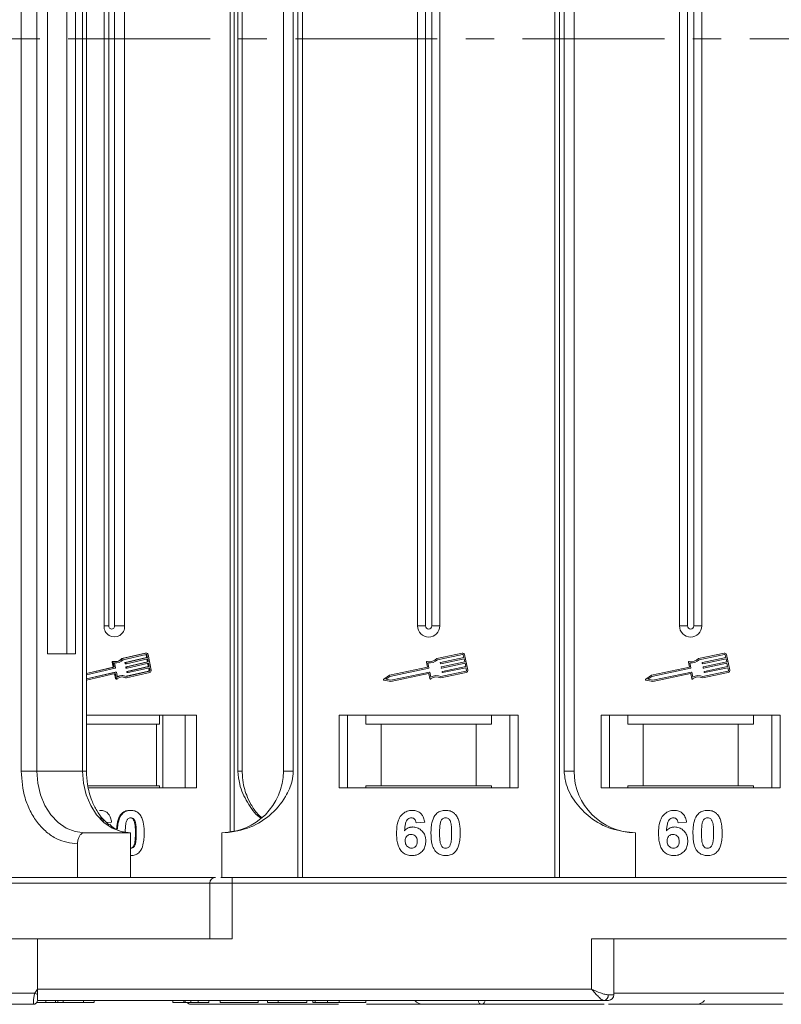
# Model space of a CAD drawing. Header units: millimetres. Extents: x -797 to 677, y 79 to 1112.
# Tile 7 of 75: x -226 to -158, y 317 to 405. Entities that reach past the tile are written whole.
import ezdxf

# ---------------------------------------------------------------- set-up
doc = ezdxf.new("R2010")
doc.units = ezdxf.units.MM
doc.linetypes.add('CENTERX2', pattern=[20.32, 12.7, -2.54, 2.54, -2.54])

msp = doc.modelspace()

# ---------------------------------------------------------------- linework, layer by layer
at = {"color": 7, "linetype": 'Continuous', "lineweight": 15}
for p, q in [((-201.495, 478.771), (-201.495, 403.771)), ((-201.076, 403.771), (-201.076, 478.771)), ((-178.5, 478.771), (-178.5, 403.771)), ((-178.081, 403.771), (-178.081, 478.771)), ((-207.556, 474.722), (-207.556, 403.771)), ((-207.19, 403.771), (-207.19, 474.66)), ((-226.245, 469.271), (-226.245, 403.771)), ((-224.838, 403.771), (-224.838, 469.271)), ((-220.739, 469.271), (-220.739, 403.771)), ((-220.403, 403.771), (-220.403, 469.271)), ((-206.852, 469.271), (-206.852, 403.771)), ((-206.463, 403.771), (-206.463, 469.271)), ((-202.788, 469.271), (-202.788, 403.771)), ((-201.903, 403.771), (-201.903, 469.271)), ((-177.673, 469.271), (-177.673, 403.771)), ((-176.788, 403.771), (-176.788, 469.271)), ((-223.892, 458.771), (-223.892, 403.771)), ((-222.146, 403.771), (-222.146, 458.771)), ((-221.37, 403.771), (-221.37, 458.771)), ((-218.817, 456.271), (-218.817, 403.771)), ((-218.402, 456.271), (-218.402, 403.771)), ((-217.879, 403.771), (-217.879, 456.271)), ((-216.984, 403.771), (-216.984, 456.271)), ((-190.788, 456.271), (-190.788, 403.771)), ((-190.073, 456.271), (-190.073, 403.771)), ((-189.503, 403.771), (-189.503, 456.271)), ((-188.788, 403.771), (-188.788, 456.271)), ((-167.359, 456.271), (-167.359, 403.771)), ((-166.644, 456.271), (-166.644, 403.771)), ((-166.074, 403.771), (-166.074, 456.271)), ((-165.359, 403.771), (-165.359, 456.271)), ((-226.245, 403.771), (-226.245, 338.271)), ((-224.838, 338.271), (-224.838, 403.771)), ((-223.892, 403.771), (-223.892, 348.771)), ((-222.146, 348.771), (-222.146, 403.771)), ((-221.37, 348.771), (-221.37, 403.771)), ((-220.739, 403.771), (-220.739, 338.271)), ((-220.403, 338.271), (-220.403, 403.771)), ((-218.817, 403.771), (-218.817, 351.271)), ((-218.402, 403.771), (-218.402, 351.271)), ((-217.879, 351.271), (-217.879, 403.771)), ((-216.984, 351.271), (-216.984, 403.771)), ((-207.556, 403.771), (-207.556, 332.82)), ((-207.19, 332.881), (-207.19, 403.771)), ((-206.852, 403.771), (-206.852, 338.271)), ((-206.463, 338.271), (-206.463, 403.771)), ((-202.788, 403.771), (-202.788, 338.271)), ((-201.903, 338.271), (-201.903, 403.771)), ((-201.495, 403.771), (-201.495, 328.771)), ((-201.076, 328.771), (-201.076, 403.771)), ((-190.788, 403.771), (-190.788, 351.271)), ((-190.073, 403.771), (-190.073, 351.271)), ((-189.503, 351.271), (-189.503, 403.771)), ((-188.788, 351.271), (-188.788, 403.771)), ((-178.5, 403.771), (-178.5, 328.771)), ((-178.081, 328.771), (-178.081, 403.771)), ((-177.673, 403.771), (-177.673, 338.271)), ((-176.788, 338.271), (-176.788, 403.771)), ((-167.359, 403.771), (-167.359, 351.271)), ((-166.644, 403.771), (-166.644, 351.271)), ((-166.074, 351.271), (-166.074, 403.771)), ((-165.359, 351.271), (-165.359, 403.771)), ((-218.402, 351.271), (-218.817, 351.271)), ((-216.984, 351.271), (-217.879, 351.271)), ((-190.073, 351.271), (-190.788, 351.271)), ((-188.788, 351.271), (-189.503, 351.271)), ((-166.644, 351.271), (-167.359, 351.271)), ((-165.359, 351.271), (-166.074, 351.271)), ((-215.155, 348.837), (-217.243, 348.356)), ((-215.075, 348.837), (-217.162, 348.356)), ((-215.155, 348.837), (-215.075, 348.837)), ((-215.041, 348.841), (-215.121, 348.841)), ((-186.792, 348.837), (-189.07, 348.356)), ((-163.362, 348.837), (-165.641, 348.356)), ((-223.892, 348.771), (-221.37, 348.771)), ((-218.088, 348.025), (-218.002, 347.581)), ((-218.088, 348.025), (-218.008, 348.025)), ((-217.955, 348.096), (-218.035, 348.096)), ((-218.008, 348.025), (-217.922, 347.581)), ((-217.886, 347.963), (-217.8, 347.519)), ((-217.835, 347.953), (-217.754, 347.953)), ((-217.243, 348.356), (-217.162, 348.356)), ((-215.052, 348.722), (-217.107, 348.249)), ((-216.953, 347.972), (-216.942, 347.915)), ((-216.953, 347.972), (-216.873, 347.972)), ((-216.862, 347.915), (-216.942, 347.915)), ((-215.024, 348.447), (-216.932, 348.007)), ((-216.932, 348.007), (-216.852, 348.007)), ((-216.862, 347.915), (-216.873, 347.972)), ((-214.946, 348.045), (-216.855, 347.605)), ((-216.852, 348.007), (-214.944, 348.447)), ((-214.922, 348.332), (-216.83, 347.892)), ((-216.775, 347.605), (-214.866, 348.045)), ((-214.844, 347.93), (-216.752, 347.49)), ((-215.069, 348.677), (-215.024, 348.447)), ((-214.988, 348.677), (-215.069, 348.677)), ((-215.024, 348.447), (-214.944, 348.447)), ((-214.998, 348.315), (-214.946, 348.045)), ((-214.944, 348.447), (-214.988, 348.677)), ((-214.946, 348.045), (-214.866, 348.045)), ((-214.866, 348.045), (-214.922, 348.332)), ((-214.921, 347.913), (-214.868, 347.643)), ((-214.616, 347.322), (-214.883, 348.701)), ((-214.788, 347.643), (-214.844, 347.93)), ((-189.992, 348.025), (-189.899, 347.581)), ((-189.859, 347.963), (-189.765, 347.519)), ((-186.767, 348.722), (-189.01, 348.249)), ((-188.742, 347.915), (-188.754, 347.972)), ((-188.732, 348.007), (-186.649, 348.447)), ((-186.625, 348.332), (-188.708, 347.892)), ((-188.647, 347.605), (-186.564, 348.045)), ((-186.54, 347.93), (-188.623, 347.49)), ((-186.649, 348.447), (-186.698, 348.677)), ((-186.564, 348.045), (-186.625, 348.332)), ((-186.292, 347.322), (-186.583, 348.701)), ((-186.479, 347.643), (-186.54, 347.93)), ((-166.563, 348.025), (-166.469, 347.581)), ((-166.43, 347.963), (-166.336, 347.519)), ((-163.338, 348.722), (-165.581, 348.249)), ((-165.313, 347.915), (-165.325, 347.972)), ((-165.302, 348.007), (-163.22, 348.447)), ((-163.195, 348.332), (-165.278, 347.892)), ((-165.217, 347.605), (-163.135, 348.045)), ((-163.111, 347.93), (-165.193, 347.49)), ((-163.22, 348.447), (-163.268, 348.677)), ((-163.135, 348.045), (-163.195, 348.332)), ((-162.862, 347.322), (-163.153, 348.701)), ((-163.05, 347.643), (-163.111, 347.93)), ((-218.002, 347.581), (-220.403, 347.027)), ((-217.922, 347.581), (-220.403, 347.009)), ((-217.82, 347.484), (-220.403, 346.889)), ((-220.403, 346.528), (-217.754, 347.139)), ((-217.834, 347.139), (-220.403, 346.547)), ((-218.002, 347.581), (-217.922, 347.581)), ((-217.834, 347.139), (-217.754, 347.139)), ((-217.748, 347.14), (-217.828, 347.14)), ((-217.722, 347.117), (-217.636, 346.673)), ((-216.916, 347.892), (-216.836, 347.892)), ((-216.875, 347.57), (-216.864, 347.513)), ((-216.875, 347.57), (-216.795, 347.57)), ((-216.864, 347.513), (-216.784, 347.513)), ((-216.855, 347.605), (-216.775, 347.605)), ((-214.843, 347.229), (-216.847, 346.767)), ((-216.838, 347.49), (-216.758, 347.49)), ((-216.829, 346.632), (-214.741, 347.114)), ((-216.818, 346.755), (-214.763, 347.229)), ((-216.797, 347.168), (-216.786, 347.111)), ((-216.797, 347.168), (-216.717, 347.168)), ((-216.784, 347.513), (-216.795, 347.57)), ((-216.786, 347.111), (-216.706, 347.111)), ((-214.868, 347.643), (-216.777, 347.203)), ((-216.777, 347.203), (-216.697, 347.203)), ((-216.76, 347.087), (-216.68, 347.087)), ((-216.706, 347.111), (-216.717, 347.168)), ((-216.697, 347.203), (-214.788, 347.643)), ((-214.766, 347.528), (-216.674, 347.088)), ((-214.868, 347.643), (-214.788, 347.643)), ((-214.843, 347.51), (-214.802, 347.298)), ((-214.763, 347.229), (-214.843, 347.229)), ((-214.802, 347.298), (-214.722, 347.298)), ((-214.722, 347.298), (-214.766, 347.528)), ((-189.899, 347.581), (-193.297, 346.863)), ((-189.788, 347.484), (-193.249, 346.753)), ((-193.177, 346.408), (-189.715, 347.139)), ((-189.68, 347.117), (-189.587, 346.673)), ((-188.706, 346.632), (-186.428, 347.114)), ((-188.694, 346.755), (-186.452, 347.229)), ((-188.657, 347.513), (-188.67, 347.57)), ((-188.572, 347.111), (-188.585, 347.168)), ((-188.562, 347.203), (-186.479, 347.643)), ((-186.455, 347.528), (-188.538, 347.088)), ((-186.406, 347.298), (-186.455, 347.528)), ((-166.469, 347.581), (-169.868, 346.863)), ((-166.359, 347.484), (-169.82, 346.753)), ((-169.747, 346.408), (-166.286, 347.139)), ((-166.251, 347.117), (-166.157, 346.673)), ((-165.277, 346.632), (-162.998, 347.114)), ((-165.265, 346.755), (-163.022, 347.229)), ((-165.228, 347.513), (-165.24, 347.57)), ((-165.143, 347.111), (-165.155, 347.168)), ((-165.132, 347.203), (-163.05, 347.643)), ((-163.026, 347.528), (-165.108, 347.088)), ((-162.977, 347.298), (-163.026, 347.528)), ((-220.403, 346.408), (-217.837, 347)), ((-217.885, 346.977), (-217.804, 346.562)), ((-217.885, 346.977), (-217.805, 346.977)), ((-217.805, 346.977), (-217.724, 346.562)), ((-217.724, 346.562), (-217.804, 346.562)), ((-217.752, 346.515), (-217.672, 346.515)), ((-217.153, 346.824), (-217.233, 346.824)), ((-216.909, 346.632), (-216.829, 346.632)), ((-193.297, 346.863), (-193.799, 346.512)), ((-193.777, 346.406), (-193.176, 346.288)), ((-193.249, 346.753), (-193.619, 346.495)), ((-193.619, 346.495), (-193.177, 346.408)), ((-193.176, 346.288), (-189.806, 347)), ((-189.771, 346.977), (-189.683, 346.562)), ((-169.868, 346.863), (-170.37, 346.512)), ((-170.347, 346.406), (-169.746, 346.288)), ((-169.82, 346.753), (-170.189, 346.495)), ((-170.189, 346.495), (-169.747, 346.408)), ((-169.746, 346.288), (-166.376, 347)), ((-166.342, 346.977), (-166.254, 346.562)), ((-210.569, 343.271), (-220.403, 343.271)), ((-213.877, 342.471), (-213.877, 343.271)), ((-213.579, 343.271), (-213.579, 336.771)), ((-211.57, 336.771), (-211.57, 343.271)), ((-210.569, 336.771), (-210.569, 343.271)), ((-181.788, 343.271), (-197.788, 343.271)), ((-197.788, 343.271), (-197.788, 336.771)), ((-197.038, 336.771), (-197.038, 343.271)), ((-195.402, 343.271), (-195.402, 342.471)), ((-184.174, 342.471), (-184.174, 343.271)), ((-182.538, 343.271), (-182.538, 336.771)), ((-181.788, 336.771), (-181.788, 343.271)), ((-158.359, 343.271), (-174.359, 343.271)), ((-174.359, 343.271), (-174.359, 336.771)), ((-173.609, 336.771), (-173.609, 343.271)), ((-171.972, 343.271), (-171.972, 342.471)), ((-160.745, 342.471), (-160.745, 343.271)), ((-159.109, 343.271), (-159.109, 336.771)), ((-158.359, 336.771), (-158.359, 343.271)), ((-220.403, 342.471), (-214.126, 342.471)), ((-214.126, 336.971), (-214.126, 342.471)), ((-214.126, 342.471), (-213.877, 342.471)), ((-195.402, 342.471), (-194.038, 342.471)), ((-194.038, 342.471), (-194.038, 336.971)), ((-194.038, 342.471), (-185.538, 342.471)), ((-185.538, 336.971), (-185.538, 342.471)), ((-185.538, 342.471), (-184.174, 342.471)), ((-171.972, 342.471), (-170.609, 342.471)), ((-170.609, 342.471), (-170.609, 336.971)), ((-170.609, 342.471), (-162.109, 342.471)), ((-162.109, 336.971), (-162.109, 342.471)), ((-162.109, 342.471), (-160.745, 342.471)), ((-226.245, 338.271), (-224.838, 338.271)), ((-224.838, 338.271), (-220.739, 338.271)), ((-220.739, 338.271), (-220.403, 338.271)), ((-206.852, 338.271), (-206.463, 338.271)), ((-202.788, 338.271), (-201.903, 338.271)), ((-177.673, 338.271), (-176.788, 338.271)), ((-220.284, 336.971), (-214.126, 336.971)), ((-220.241, 336.771), (-210.569, 336.771)), ((-213.877, 336.971), (-214.126, 336.971)), ((-213.877, 336.971), (-213.877, 336.771)), ((-197.788, 336.771), (-181.788, 336.771)), ((-194.038, 336.971), (-195.402, 336.971)), ((-195.402, 336.771), (-195.402, 336.971)), ((-194.038, 336.971), (-185.538, 336.971)), ((-184.174, 336.971), (-185.538, 336.971)), ((-184.174, 336.971), (-184.174, 336.771)), ((-174.359, 336.771), (-158.359, 336.771)), ((-170.609, 336.971), (-171.972, 336.971)), ((-171.972, 336.771), (-171.972, 336.971)), ((-170.609, 336.971), (-162.109, 336.971)), ((-160.745, 336.971), (-162.109, 336.971)), ((-160.745, 336.971), (-160.745, 336.771)), ((-219.155, 334.771), (-219.235, 334.771)), ((-216.434, 334.771), (-216.514, 334.771)), ((-217.27, 334.364), (-217.35, 334.364)), ((-218.149, 333.727), (-218.574, 333.676)), ((-190.147, 333.727), (-190.916, 333.642)), ((-166.718, 333.727), (-167.487, 333.642)), ((-220.57, 332.771), (-216.471, 332.771)), ((-216.471, 328.771), (-216.471, 332.771)), ((-215.941, 332.743), (-216.021, 332.743)), ((-208.288, 328.771), (-208.288, 332.771)), ((-171.288, 332.771), (-171.288, 328.771)), ((-221.201, 331.771), (-221.201, 328.771)), ((-216.019, 331.779), (-216.099, 331.779)), ((-216.434, 330.719), (-216.471, 330.719)), ((-207.36, 328.271), (-207.36, 328.771)), ((-157.788, 328.771), (-207.36, 328.771)), ((-245.916, 328.271), (-209.36, 328.271)), ((-209.36, 328.271), (-209.36, 323.271)), ((-209.36, 328.271), (-207.36, 328.271)), ((-207.36, 323.271), (-207.36, 328.271)), ((-207.36, 328.271), (-157.788, 328.271)), ((-245.916, 323.271), (-224.788, 323.271)), ((-224.788, 318.771), (-224.788, 323.271)), ((-224.788, 323.271), (-207.36, 323.271)), ((-157.788, 323.271), (-175.217, 323.271)), ((-175.217, 323.271), (-175.217, 318.771)), ((-173.217, 318.271), (-173.217, 323.271)), ((-256.18, 318.421), (-225.022, 318.421)), ((-225.022, 318.421), (-224.788, 318.771)), ((-175.217, 318.771), (-224.788, 318.771)), ((-173.726, 318.271), (-173.217, 318.271)), ((-173.217, 318.421), (-158.022, 318.421)), ((-225.138, 317.421), (-225.138, 317.421)), ((-224.851, 317.571), (-224.039, 317.571)), ((-224.788, 317.773), (-224.788, 317.771)), ((-224.788, 317.771), (-200.16, 317.771)), ((-219.832, 317.771), (-224.788, 317.771)), ((-224.788, 317.771), (-174.098, 317.771)), ((-224.039, 317.571), (-224.039, 317.771)), ((-224.039, 317.571), (-223.158, 317.571)), ((-223.158, 317.771), (-223.158, 317.571)), ((-223.158, 317.571), (-222.958, 317.571)), ((-222.958, 317.771), (-222.958, 317.571)), ((-222.477, 317.771), (-222.477, 317.571)), ((-220.671, 317.771), (-220.671, 317.571)), ((-219.72, 317.571), (-219.72, 317.771)), ((-212.66, 317.771), (-212.66, 317.571)), ((-211.698, 317.571), (-212.66, 317.571)), ((-211.698, 317.771), (-211.698, 317.571)), ((-211.568, 317.771), (-211.568, 317.571)), ((-211.053, 317.771), (-211.053, 317.571)), ((-211.048, 317.421), (-211.05, 317.421)), ((-197.859, 317.421), (-211.048, 317.421)), ((-210.416, 317.771), (-210.416, 317.571)), ((-210.416, 317.571), (-209.455, 317.571)), ((-209.455, 317.771), (-208.429, 317.771)), ((-209.455, 317.771), (-209.455, 317.571)), ((-208.429, 317.771), (-208.429, 317.571)), ((-208.429, 317.571), (-205.032, 317.571)), ((-205.032, 317.771), (-205.032, 317.571)), ((-204.198, 317.771), (-204.198, 317.571)), ((-204.198, 317.571), (-203.237, 317.571)), ((-203.237, 317.771), (-203.237, 317.571)), ((-203.237, 317.571), (-200.673, 317.571)), ((-200.673, 317.771), (-200.673, 317.571)), ((-200.16, 317.771), (-200.16, 317.571)), ((-199.937, 317.771), (-199.937, 317.571)), ((-198.849, 317.771), (-198.849, 317.571)), ((-197.795, 317.771), (-197.795, 317.571)), ((-195.416, 317.771), (-191.048, 317.771)), ((-195.416, 317.771), (-192.424, 317.771)), ((-195.416, 317.771), (-195.416, 317.571)), ((-190.463, 317.421), (-195.352, 317.421))]:
    msp.add_line(p, q, dxfattribs=at)
at = {"color": 1, "linetype": 'CENTERX2', "lineweight": 13}
msp.add_line((501.865, 403.771), (-336.218, 403.771), dxfattribs=at)
at = {"color": 7, "linetype": 'Continuous', "lineweight": 15, "flags": 128}
for points in [[(-215.121, 348.841), (-215.123, 348.841), (-215.155, 348.837)], [(-217.884, 347.954), (-217.86, 347.953), (-217.835, 347.953)], [(-217.828, 347.14), (-217.828, 347.14), (-217.834, 347.139)], [(-220.57, 332.771), (-221.403, 332.876), (-222.203, 333.189), (-222.941, 333.698), (-223.588, 334.382), (-224.119, 335.215), (-224.513, 336.166), (-224.756, 337.198), (-224.838, 338.271)], [(-220.739, 338.271), (-220.657, 337.198), (-220.414, 336.166), (-220.02, 335.215), (-219.489, 334.382), (-218.842, 333.698), (-218.104, 333.189), (-217.303, 332.876), (-216.471, 332.771)]]:
    msp.add_lwpolyline(points, dxfattribs=at)
at = {"color": 7, "linetype": 'Continuous', "lineweight": 15}
for centre, radius, start, end in [((-217.9, 351.206), 0.919, 175.9743, 4.0257), ((-218.141, 351.252), 0.262, 175.9743, 4.0257), ((-189.788, 351.271), 1, 180, 0), ((-189.788, 351.271), 0.285, 180, 0), ((-166.359, 351.271), 1, 180, 0), ((-166.359, 351.271), 0.285, 180, 0), ((-215.044, 348.678), 0.162, 8.32416, 100.8818), ((-186.755, 348.665), 0.176, 11.9297, 101.9297), ((-163.326, 348.665), 0.176, 11.9297, 101.9297), ((-218.032, 348.039), 0.0572, 92.84729, 193.92895), ((-217.953, 348.039), 0.0562, 78.9022, 194.44444), ((-217.756, 348.831), 0.76, 255.78244, 321.29256), ((-217.757, 348.817), 0.863, 261.47043, 318.84219), ((-217.844, 348.845), 0.775, 273.67907, 320.9117), ((-216.925, 347.979), 0.0294, 105.60851, 192.74305), ((-216.915, 347.919), 0.0274, 188.63445, 268.36057), ((-216.844, 347.979), 0.0294, 105.60851, 192.74305), ((-216.835, 347.919), 0.0271, 188.32416, 280.8818), ((-215.127, 348.666), 0.0591, 10.3902, 52.74216), ((-215.042, 348.669), 0.0541, 8.32416, 100.8818), ((-189.935, 348.037), 0.0587, 76.41469, 191.9297), ((-189.716, 348.943), 0.873, 256.41469, 317.74736), ((-189.716, 348.943), 0.99, 261.69305, 315.48899), ((-188.726, 347.979), 0.0294, 101.9297, 191.9297), ((-188.714, 347.921), 0.0294, 191.9297, 281.9297), ((-186.755, 348.665), 0.0587, 11.9297, 101.9297), ((-166.506, 348.037), 0.0587, 76.41469, 191.9297), ((-166.287, 348.943), 0.873, 256.41469, 317.74736), ((-166.287, 348.943), 0.99, 261.69305, 315.48899), ((-165.296, 347.979), 0.0294, 101.9297, 191.9297), ((-165.284, 347.921), 0.0294, 191.9297, 281.9297), ((-163.326, 348.665), 0.0587, 11.9297, 101.9297), ((-217.828, 347.512), 0.0294, 285.60851, 12.74305), ((-217.748, 347.113), 0.0271, 8.32416, 100.8818), ((-216.847, 347.577), 0.0294, 105.60851, 192.74305), ((-216.837, 347.517), 0.0274, 188.63445, 268.36057), ((-216.769, 347.175), 0.0294, 105.60851, 192.74305), ((-216.767, 347.577), 0.0294, 105.60851, 192.74305), ((-216.759, 347.115), 0.0274, 188.63445, 268.36057), ((-216.757, 347.517), 0.0271, 188.32416, 280.8818), ((-216.689, 347.175), 0.0294, 105.60851, 192.74305), ((-216.68, 347.115), 0.0271, 188.32416, 280.8818), ((-214.859, 347.285), 0.0588, 285.60851, 12.74305), ((-214.779, 347.285), 0.0588, 285.60851, 12.74305), ((-214.788, 347.284), 0.176, 285.60851, 12.74305), ((-189.794, 347.513), 0.0294, 281.9297, 11.9297), ((-189.709, 347.111), 0.0294, 11.9297, 101.9297), ((-188.641, 347.576), 0.0294, 101.9297, 191.9297), ((-188.629, 347.519), 0.0294, 191.9297, 281.9297), ((-188.556, 347.174), 0.0294, 101.9297, 191.9297), ((-188.544, 347.117), 0.0294, 191.9297, 281.9297), ((-186.464, 347.286), 0.0587, 281.9297, 11.9297), ((-186.464, 347.286), 0.176, 281.9297, 11.9297), ((-166.365, 347.513), 0.0294, 281.9297, 11.9297), ((-166.28, 347.111), 0.0294, 11.9297, 101.9297), ((-165.211, 347.576), 0.0294, 101.9297, 191.9297), ((-165.199, 347.519), 0.0294, 191.9297, 281.9297), ((-165.126, 347.174), 0.0294, 101.9297, 191.9297), ((-165.114, 347.117), 0.0294, 191.9297, 281.9297), ((-163.034, 347.286), 0.0587, 281.9297, 11.9297), ((-163.034, 347.286), 0.176, 281.9297, 11.9297), ((-217.915, 346.972), 0.0306, 10.77909, 32.19325), ((-217.832, 346.974), 0.0271, 8.32416, 100.8818), ((-217.75, 346.57), 0.055, 188.75058, 268.24443), ((-217.672, 346.568), 0.0528, 187.30514, 308.70232), ((-217.23, 345.975), 0.849, 90.15732, 119.17631), ((-217.153, 345.96), 0.747, 64.22467, 130.55629), ((-217.153, 345.981), 0.843, 66.58618, 124.90611), ((-217.234, 345.962), 0.745, 64.0967, 86.80338), ((-193.766, 346.464), 0.0587, 124.95116, 258.90824), ((-189.8, 346.971), 0.0294, 11.9297, 101.9297), ((-189.626, 346.574), 0.0587, 191.9297, 307.44471), ((-189.059, 345.834), 0.873, 66.11204, 127.44471), ((-189.059, 345.834), 0.99, 68.37041, 122.16635), ((-170.336, 346.464), 0.0587, 124.95116, 258.90824), ((-166.37, 346.971), 0.0294, 11.9297, 101.9297), ((-166.196, 346.574), 0.0587, 191.9297, 307.44471), ((-165.63, 345.834), 0.873, 66.11204, 127.44471), ((-165.63, 345.834), 0.99, 68.37041, 122.16635), ((-208.288, 338.271), 5.5, 270, 0), ((-171.288, 338.271), 5.5, 180, 270), ((-208.86, 328.271), 0.5, 90, 180), ((-189.244, 385.348), 75.89, 241.87179, 242.07191), ((-174.173, 318.215), 0.451, 279.5202, 7.08135), ((-173.717, 318.271), 0.5, 270, 0), ((-225.138, 317.771), 0.35, 269.99809, 359.99965), ((-211.045, 317.735), 0.314, 212.2896, 269.08367), ((-211.043, 317.735), 0.315, 212.33222, 269.07037), ((-190.288, 318.421), 1, 221.2946, 270), ((-185.011, 317.757), 0.337, 177.69097, 267.38556), ((-185.012, 317.757), 0.336, 177.61012, 267.39185), ((-165.859, 318.421), 1, 270, 319.04573)]:
    msp.add_arc(centre, radius, start, end, dxfattribs=at)
for points, knots in [([(-226.245, 338.271), (-226.178, 337.453), (-226.074, 336.195), (-225.445, 334.682), (-224.794, 333.64), (-223.986, 332.802), (-222.811, 331.991), (-221.835, 331.857), (-221.201, 331.771)], [0, 0, 0, 0, 0.239457, 0.368361, 0.5, 0.631639, 0.760543, 1, 1, 1, 1]), ([(-218.367, 333.487), (-218.557, 333.646), (-218.961, 333.984), (-219.49, 334.725), (-219.896, 335.537), (-220.16, 336.34), (-220.356, 337.219), (-220.385, 337.873), (-220.403, 338.271)], [0, 0, 0, 0, 0.165051, 0.350481, 0.534649, 0.668648, 0.798518, 1, 1, 1, 1]), ([(-208.288, 332.771), (-207.528, 332.847), (-206.008, 333), (-203.986, 334.19), (-202.654, 335.74), (-201.994, 337.184), (-201.927, 337.977), (-201.903, 338.271)], [0, 0, 0, 0, 0.249096, 0.498243, 0.745205, 0.90541, 1, 1, 1, 1]), ([(-206.852, 338.271), (-206.816, 337.878), (-206.726, 336.876), (-206.021, 335.464), (-205.342, 334.424), (-204.851, 334.114), (-204.817, 334.092)], [0, 0, 0, 0, 0.232985, 0.595421, 0.971995, 1, 1, 1, 1]), ([(-204.747, 334.138), (-204.859, 334.236), (-205.228, 334.561), (-205.675, 335.242), (-206.067, 336.055), (-206.316, 336.861), (-206.444, 337.59), (-206.457, 338.078), (-206.463, 338.271)], [0, 0, 0, 0, 0.102839, 0.337981, 0.531882, 0.690178, 0.878204, 1, 1, 1, 1]), ([(-177.673, 338.271), (-177.63, 337.88), (-177.519, 336.881), (-176.695, 335.427), (-175.325, 334.014), (-173.46, 332.978), (-172.009, 332.839), (-171.288, 332.771)], [0, 0, 0, 0, 0.1257134, 0.3212757, 0.5244662, 0.763484, 1, 1, 1, 1]), ([(-219.155, 334.771), (-219.031, 334.76), (-218.805, 334.741), (-218.519, 334.557), (-218.298, 334.28), (-218.192, 333.983), (-218.159, 333.784), (-218.149, 333.727)], [0, 0, 0, 0, 0.242691, 0.439002, 0.635006, 0.895059, 1, 1, 1, 1]), ([(-216.514, 334.771), (-216.575, 334.768), (-216.699, 334.764), (-216.88, 334.721), (-217.054, 334.643), (-217.187, 334.546), (-217.284, 334.448), (-217.328, 334.393), (-217.35, 334.364)], [0, 0, 0, 0, 0.193601, 0.390515, 0.584816, 0.786672, 0.892788, 1, 1, 1, 1]), ([(-217.27, 334.364), (-217.229, 334.415), (-217.146, 334.516), (-216.992, 334.632), (-216.819, 334.715), (-216.664, 334.753), (-216.534, 334.768), (-216.467, 334.77), (-216.434, 334.771)], [0, 0, 0, 0, 0.193776, 0.3936, 0.587864, 0.788908, 0.894169, 1, 1, 1, 1]), ([(-216.434, 334.771), (-216.373, 334.768), (-216.249, 334.764), (-216.068, 334.72), (-215.893, 334.643), (-215.761, 334.543), (-215.663, 334.445), (-215.618, 334.388), (-215.595, 334.36)], [0, 0, 0, 0, 0.192627, 0.388684, 0.582013, 0.783201, 0.891038, 1, 1, 1, 1]), ([(-192.66, 332.717), (-192.657, 332.85), (-192.648, 333.252), (-192.558, 333.807), (-192.279, 334.316), (-191.933, 334.618), (-191.563, 334.756), (-191.329, 334.767), (-191.245, 334.771)], [0, 0, 0, 0, 0.142337, 0.429127, 0.589943, 0.751205, 0.909895, 1, 1, 1, 1]), ([(-191.245, 334.771), (-191.109, 334.76), (-190.863, 334.741), (-190.55, 334.557), (-190.309, 334.28), (-190.194, 333.983), (-190.157, 333.784), (-190.147, 333.727)], [0, 0, 0, 0, 0.242691, 0.439002, 0.635006, 0.895059, 1, 1, 1, 1]), ([(-189.187, 334.364), (-189.143, 334.415), (-189.053, 334.516), (-188.884, 334.632), (-188.695, 334.715), (-188.526, 334.753), (-188.384, 334.768), (-188.312, 334.77), (-188.275, 334.771)], [0, 0, 0, 0, 0.193776, 0.3936, 0.587864, 0.788908, 0.894169, 1, 1, 1, 1]), ([(-188.275, 334.771), (-188.208, 334.768), (-188.074, 334.764), (-187.876, 334.72), (-187.685, 334.643), (-187.54, 334.543), (-187.434, 334.445), (-187.385, 334.388), (-187.36, 334.36)], [0, 0, 0, 0, 0.192627, 0.388684, 0.582013, 0.783201, 0.891038, 1, 1, 1, 1]), ([(-169.23, 332.717), (-169.228, 332.85), (-169.219, 333.252), (-169.128, 333.807), (-168.85, 334.316), (-168.503, 334.618), (-168.133, 334.756), (-167.9, 334.767), (-167.815, 334.771)], [0, 0, 0, 0, 0.142337, 0.429127, 0.589943, 0.751205, 0.909895, 1, 1, 1, 1]), ([(-167.815, 334.771), (-167.679, 334.76), (-167.433, 334.741), (-167.121, 334.557), (-166.88, 334.28), (-166.764, 333.983), (-166.728, 333.784), (-166.718, 333.727)], [0, 0, 0, 0, 0.242691, 0.439002, 0.635006, 0.895059, 1, 1, 1, 1]), ([(-165.758, 334.364), (-165.713, 334.415), (-165.623, 334.516), (-165.454, 334.632), (-165.266, 334.715), (-165.096, 334.753), (-164.955, 334.768), (-164.882, 334.77), (-164.846, 334.771)], [0, 0, 0, 0, 0.193776, 0.3936, 0.587864, 0.788908, 0.894169, 1, 1, 1, 1]), ([(-164.846, 334.771), (-164.779, 334.768), (-164.644, 334.764), (-164.446, 334.72), (-164.256, 334.643), (-164.111, 334.543), (-164.004, 334.445), (-163.955, 334.388), (-163.931, 334.36)], [0, 0, 0, 0, 0.192627, 0.388684, 0.582013, 0.783201, 0.891038, 1, 1, 1, 1]), ([(-218.854, 333.642), (-218.866, 333.72), (-218.883, 333.842), (-218.966, 333.986), (-219.063, 334.067), (-219.162, 334.1), (-219.222, 334.103), (-219.246, 334.104)], [0, 0, 0, 0, 0.33384, 0.524547, 0.716372, 0.891824, 1, 1, 1, 1]), ([(-217.35, 334.364), (-217.386, 334.31), (-217.458, 334.201), (-217.559, 333.966), (-217.64, 333.661), (-217.686, 333.354), (-217.697, 333.167), (-217.701, 333.105)], [0, 0, 0, 0, 0.150029, 0.302991, 0.579004, 0.861296, 1, 1, 1, 1]), ([(-217.622, 333.084), (-217.621, 333.106), (-217.616, 333.298), (-217.557, 333.715), (-217.43, 334.136), (-217.286, 334.342), (-217.27, 334.364)], [0, 0, 0, 0, 0.050119, 0.425699, 0.936579, 1, 1, 1, 1]), ([(-216.849, 333.711), (-216.827, 333.781), (-216.792, 333.893), (-216.693, 334.018), (-216.58, 334.085), (-216.489, 334.101), (-216.44, 334.104), (-216.434, 334.104)], [0, 0, 0, 0, 0.334804, 0.542561, 0.750382, 0.970721, 1, 1, 1, 1]), ([(-216.514, 334.104), (-216.462, 334.098), (-216.369, 334.088), (-216.251, 334.013), (-216.15, 333.873), (-216.059, 333.602), (-216.025, 333.205), (-216.022, 332.898), (-216.021, 332.743)], [0, 0, 0, 0, 0.105646, 0.186221, 0.267042, 0.431541, 0.712708, 1, 1, 1, 1]), ([(-216.434, 334.104), (-216.381, 334.098), (-216.289, 334.088), (-216.171, 334.013), (-216.07, 333.873), (-215.978, 333.602), (-215.945, 333.205), (-215.942, 332.898), (-215.941, 332.743)], [0, 0, 0, 0, 0.105646, 0.186221, 0.267042, 0.431541, 0.712708, 1, 1, 1, 1]), ([(-215.595, 334.36), (-215.559, 334.305), (-215.487, 334.196), (-215.39, 333.964), (-215.308, 333.668), (-215.262, 333.337), (-215.239, 333.028), (-215.237, 332.838), (-215.236, 332.743)], [0, 0, 0, 0, 0.118432, 0.239329, 0.449434, 0.664178, 0.83182, 1, 1, 1, 1]), ([(-191.343, 334.104), (-191.397, 334.099), (-191.506, 334.088), (-191.658, 333.988), (-191.8, 333.815), (-191.908, 333.454), (-191.933, 333.153), (-191.949, 332.949)], [0, 0, 0, 0, 0.112049, 0.22438, 0.370115, 0.570276, 1, 1, 1, 1]), ([(-190.916, 333.642), (-190.929, 333.72), (-190.948, 333.842), (-191.039, 333.986), (-191.144, 334.067), (-191.252, 334.1), (-191.318, 334.103), (-191.343, 334.104)], [0, 0, 0, 0, 0.33384, 0.524547, 0.716372, 0.891824, 1, 1, 1, 1]), ([(-189.583, 332.751), (-189.581, 332.885), (-189.576, 333.188), (-189.503, 333.716), (-189.362, 334.136), (-189.205, 334.342), (-189.187, 334.364)], [0, 0, 0, 0, 0.237381, 0.538918, 0.949082, 1, 1, 1, 1]), ([(-188.728, 333.711), (-188.704, 333.781), (-188.666, 333.893), (-188.558, 334.018), (-188.434, 334.085), (-188.335, 334.101), (-188.282, 334.104), (-188.275, 334.104)], [0, 0, 0, 0, 0.3348035, 0.5425606, 0.750382, 0.9707212, 1, 1, 1, 1]), ([(-188.275, 334.104), (-188.218, 334.098), (-188.117, 334.088), (-187.988, 334.013), (-187.878, 333.873), (-187.778, 333.602), (-187.742, 333.205), (-187.738, 332.898), (-187.737, 332.743)], [0, 0, 0, 0, 0.105646, 0.186221, 0.267042, 0.431541, 0.712708, 1, 1, 1, 1]), ([(-187.36, 334.36), (-187.321, 334.305), (-187.241, 334.196), (-187.136, 333.964), (-187.046, 333.668), (-186.996, 333.337), (-186.971, 333.028), (-186.969, 332.838), (-186.968, 332.743)], [0, 0, 0, 0, 0.118432, 0.239329, 0.449434, 0.664178, 0.83182, 1, 1, 1, 1]), ([(-167.914, 334.104), (-167.968, 334.099), (-168.076, 334.088), (-168.229, 333.988), (-168.37, 333.815), (-168.479, 333.454), (-168.503, 333.153), (-168.52, 332.949)], [0, 0, 0, 0, 0.112049, 0.22438, 0.370115, 0.570276, 1, 1, 1, 1]), ([(-167.487, 333.642), (-167.499, 333.72), (-167.519, 333.842), (-167.609, 333.986), (-167.715, 334.067), (-167.823, 334.1), (-167.889, 334.103), (-167.914, 334.104)], [0, 0, 0, 0, 0.33384, 0.524547, 0.716372, 0.891824, 1, 1, 1, 1]), ([(-166.153, 332.751), (-166.151, 332.885), (-166.146, 333.188), (-166.074, 333.716), (-165.933, 334.136), (-165.775, 334.342), (-165.758, 334.364)], [0, 0, 0, 0, 0.237381, 0.538918, 0.949082, 1, 1, 1, 1]), ([(-165.299, 333.711), (-165.275, 333.781), (-165.237, 333.893), (-165.129, 334.018), (-165.005, 334.085), (-164.906, 334.101), (-164.852, 334.104), (-164.846, 334.104)], [0, 0, 0, 0, 0.3348035, 0.5425606, 0.750382, 0.9707212, 1, 1, 1, 1]), ([(-164.846, 334.104), (-164.788, 334.098), (-164.687, 334.088), (-164.559, 334.013), (-164.448, 333.873), (-164.349, 333.602), (-164.312, 333.205), (-164.309, 332.898), (-164.307, 332.743)], [0, 0, 0, 0, 0.105646, 0.186221, 0.267042, 0.431541, 0.712708, 1, 1, 1, 1]), ([(-163.931, 334.36), (-163.891, 334.305), (-163.812, 334.196), (-163.707, 333.964), (-163.617, 333.668), (-163.567, 333.337), (-163.542, 333.028), (-163.539, 332.838), (-163.538, 332.743)], [0, 0, 0, 0, 0.118432, 0.239329, 0.449434, 0.664178, 0.83182, 1, 1, 1, 1]), ([(-216.471, 332.771), (-216.969, 332.808), (-217.63, 332.857), (-218.183, 333.396), (-218.32, 333.528)], [0, 0, 0, 0, 0.754052, 1, 1, 1, 1]), ([(-216.927, 332.743), (-216.927, 332.81), (-216.926, 332.943), (-216.921, 333.124), (-216.912, 333.286), (-216.899, 333.428), (-216.882, 333.571), (-216.86, 333.665), (-216.849, 333.711)], [0, 0, 0, 0, 0.20527, 0.410616, 0.557148, 0.703844, 0.851475, 1, 1, 1, 1]), ([(-191.949, 332.949), (-191.903, 332.997), (-191.808, 333.095), (-191.663, 333.186), (-191.536, 333.236), (-191.437, 333.264), (-191.333, 333.28), (-191.262, 333.282), (-191.226, 333.283)], [0, 0, 0, 0, 0.243654, 0.49576, 0.617892, 0.741503, 0.870025, 1, 1, 1, 1]), ([(-191.226, 333.283), (-191.091, 333.271), (-190.818, 333.246), (-190.47, 333.03), (-190.204, 332.729), (-190.063, 332.376), (-190.05, 332.132), (-190.044, 332.024)], [0, 0, 0, 0, 0.210216, 0.421975, 0.620016, 0.831037, 1, 1, 1, 1]), ([(-188.814, 332.743), (-188.813, 332.81), (-188.812, 332.943), (-188.806, 333.124), (-188.796, 333.286), (-188.782, 333.428), (-188.764, 333.571), (-188.74, 333.665), (-188.728, 333.711)], [0, 0, 0, 0, 0.20527, 0.410616, 0.557148, 0.703844, 0.851475, 1, 1, 1, 1]), ([(-168.52, 332.949), (-168.473, 332.997), (-168.379, 333.095), (-168.233, 333.186), (-168.106, 333.236), (-168.007, 333.264), (-167.903, 333.28), (-167.833, 333.282), (-167.797, 333.283)], [0, 0, 0, 0, 0.243654, 0.49576, 0.617892, 0.741503, 0.870025, 1, 1, 1, 1]), ([(-167.797, 333.283), (-167.661, 333.271), (-167.389, 333.246), (-167.041, 333.03), (-166.775, 332.729), (-166.633, 332.376), (-166.621, 332.132), (-166.615, 332.024)], [0, 0, 0, 0, 0.210216, 0.421975, 0.620016, 0.831037, 1, 1, 1, 1]), ([(-165.384, 332.743), (-165.384, 332.81), (-165.383, 332.943), (-165.377, 333.124), (-165.367, 333.286), (-165.353, 333.428), (-165.334, 333.571), (-165.31, 333.665), (-165.299, 333.711)], [0, 0, 0, 0, 0.20527, 0.410616, 0.557148, 0.703844, 0.851475, 1, 1, 1, 1]), ([(-221.201, 331.771), (-221.194, 331.883), (-221.18, 332.108), (-221.071, 332.408), (-220.911, 332.634), (-220.734, 332.754), (-220.616, 332.766), (-220.57, 332.771)], [0, 0, 0, 0, 0.214694, 0.429388, 0.644082, 0.858775, 1, 1, 1, 1]), ([(-216.021, 332.743), (-216.021, 332.677), (-216.022, 332.543), (-216.027, 332.363), (-216.037, 332.202), (-216.049, 332.06), (-216.067, 331.918), (-216.088, 331.825), (-216.099, 331.779)], [0, 0, 0, 0, 0.205942, 0.411959, 0.558149, 0.704502, 0.851801, 1, 1, 1, 1]), ([(-215.941, 332.743), (-215.941, 332.677), (-215.942, 332.543), (-215.947, 332.363), (-215.957, 332.202), (-215.969, 332.06), (-215.986, 331.918), (-216.008, 331.825), (-216.019, 331.779)], [0, 0, 0, 0, 0.205942, 0.411959, 0.558149, 0.704502, 0.851801, 1, 1, 1, 1]), ([(-215.236, 332.743), (-215.238, 332.61), (-215.242, 332.307), (-215.307, 331.786), (-215.433, 331.364), (-215.578, 331.156), (-215.598, 331.126)], [0, 0, 0, 0, 0.236629, 0.537361, 0.932986, 1, 1, 1, 1]), ([(-191.303, 330.719), (-191.438, 330.73), (-191.709, 330.751), (-192.069, 330.952), (-192.361, 331.257), (-192.601, 331.793), (-192.656, 332.304), (-192.659, 332.659), (-192.66, 332.717)], [0, 0, 0, 0, 0.148269, 0.297647, 0.442421, 0.607851, 0.935658, 1, 1, 1, 1]), ([(-191.891, 332.041), (-191.886, 332.124), (-191.878, 332.26), (-191.787, 332.43), (-191.664, 332.538), (-191.516, 332.607), (-191.408, 332.614), (-191.356, 332.617)], [0, 0, 0, 0, 0.276721, 0.45687, 0.637007, 0.824068, 1, 1, 1, 1]), ([(-191.356, 332.617), (-191.288, 332.611), (-191.163, 332.601), (-191.003, 332.507), (-190.884, 332.372), (-190.822, 332.188), (-190.817, 332.055), (-190.814, 331.985)], [0, 0, 0, 0, 0.213757, 0.394944, 0.576585, 0.777311, 1, 1, 1, 1]), ([(-188.275, 330.719), (-188.41, 330.73), (-188.682, 330.75), (-189.036, 330.948), (-189.324, 331.262), (-189.558, 331.873), (-189.573, 332.393), (-189.583, 332.751)], [0, 0, 0, 0, 0.147528, 0.296569, 0.43214, 0.608737, 1, 1, 1, 1]), ([(-188.275, 331.386), (-188.343, 331.394), (-188.453, 331.407), (-188.582, 331.493), (-188.685, 331.644), (-188.778, 331.916), (-188.808, 332.306), (-188.812, 332.597), (-188.814, 332.743)], [0, 0, 0, 0, 0.125351, 0.2021974, 0.2791824, 0.4597421, 0.727968, 1, 1, 1, 1]), ([(-187.737, 332.743), (-187.737, 332.677), (-187.738, 332.543), (-187.744, 332.363), (-187.754, 332.202), (-187.768, 332.06), (-187.787, 331.918), (-187.811, 331.825), (-187.823, 331.779)], [0, 0, 0, 0, 0.205942, 0.411959, 0.558149, 0.704502, 0.851801, 1, 1, 1, 1]), ([(-186.968, 332.743), (-186.97, 332.61), (-186.975, 332.307), (-187.045, 331.786), (-187.183, 331.364), (-187.341, 331.156), (-187.363, 331.126)], [0, 0, 0, 0, 0.236629, 0.537361, 0.932986, 1, 1, 1, 1]), ([(-167.873, 330.719), (-168.008, 330.73), (-168.28, 330.751), (-168.64, 330.952), (-168.932, 331.257), (-169.172, 331.793), (-169.226, 332.304), (-169.23, 332.659), (-169.23, 332.717)], [0, 0, 0, 0, 0.148269, 0.297647, 0.442421, 0.607851, 0.935658, 1, 1, 1, 1]), ([(-168.461, 332.041), (-168.456, 332.124), (-168.448, 332.26), (-168.357, 332.43), (-168.235, 332.538), (-168.086, 332.607), (-167.979, 332.614), (-167.927, 332.617)], [0, 0, 0, 0, 0.276721, 0.45687, 0.637007, 0.824068, 1, 1, 1, 1]), ([(-167.927, 332.617), (-167.859, 332.611), (-167.734, 332.601), (-167.574, 332.507), (-167.455, 332.372), (-167.392, 332.188), (-167.387, 332.055), (-167.384, 331.985)], [0, 0, 0, 0, 0.213757, 0.394944, 0.576585, 0.777311, 1, 1, 1, 1]), ([(-164.846, 330.719), (-164.981, 330.73), (-165.253, 330.75), (-165.607, 330.948), (-165.895, 331.262), (-166.128, 331.873), (-166.143, 332.393), (-166.153, 332.751)], [0, 0, 0, 0, 0.147528, 0.296569, 0.43214, 0.608737, 1, 1, 1, 1]), ([(-164.846, 331.386), (-164.914, 331.394), (-165.024, 331.407), (-165.153, 331.493), (-165.256, 331.644), (-165.349, 331.916), (-165.378, 332.306), (-165.382, 332.597), (-165.384, 332.743)], [0, 0, 0, 0, 0.125351, 0.2021974, 0.2791824, 0.4597421, 0.727968, 1, 1, 1, 1]), ([(-164.307, 332.743), (-164.308, 332.677), (-164.309, 332.543), (-164.315, 332.363), (-164.325, 332.202), (-164.339, 332.06), (-164.357, 331.918), (-164.381, 331.825), (-164.393, 331.779)], [0, 0, 0, 0, 0.205942, 0.411959, 0.558149, 0.704502, 0.851801, 1, 1, 1, 1]), ([(-163.538, 332.743), (-163.54, 332.61), (-163.545, 332.307), (-163.616, 331.786), (-163.754, 331.364), (-163.911, 331.156), (-163.934, 331.126)], [0, 0, 0, 0, 0.236629, 0.537361, 0.932986, 1, 1, 1, 1]), ([(-216.099, 331.779), (-216.121, 331.71), (-216.155, 331.598), (-216.254, 331.473), (-216.359, 331.408), (-216.435, 331.397), (-216.471, 331.392)], [0, 0, 0, 0, 0.360303, 0.583534, 0.80689, 1, 1, 1, 1]), ([(-216.019, 331.779), (-216.041, 331.71), (-216.075, 331.598), (-216.174, 331.473), (-216.285, 331.407), (-216.376, 331.389), (-216.426, 331.386), (-216.434, 331.386)], [0, 0, 0, 0, 0.333678, 0.540413, 0.747264, 0.961209, 1, 1, 1, 1]), ([(-191.318, 331.386), (-191.385, 331.393), (-191.522, 331.408), (-191.698, 331.524), (-191.824, 331.682), (-191.882, 331.864), (-191.888, 331.984), (-191.891, 332.041)], [0, 0, 0, 0, 0.207905, 0.419981, 0.630626, 0.821735, 1, 1, 1, 1]), ([(-190.814, 331.985), (-190.818, 331.899), (-190.824, 331.761), (-190.897, 331.582), (-191.008, 331.473), (-191.152, 331.399), (-191.259, 331.391), (-191.318, 331.386)], [0, 0, 0, 0, 0.2886974, 0.4635526, 0.6399417, 0.8018084, 1, 1, 1, 1]), ([(-190.044, 332.024), (-190.052, 331.889), (-190.068, 331.619), (-190.234, 331.238), (-190.519, 330.939), (-190.892, 330.748), (-191.165, 330.729), (-191.303, 330.719)], [0, 0, 0, 0, 0.197831, 0.3973, 0.59891, 0.798741, 1, 1, 1, 1]), ([(-187.823, 331.779), (-187.846, 331.71), (-187.884, 331.598), (-187.991, 331.473), (-188.113, 331.407), (-188.212, 331.389), (-188.267, 331.386), (-188.275, 331.386)], [0, 0, 0, 0, 0.3336776, 0.5404125, 0.7472639, 0.9612091, 1, 1, 1, 1]), ([(-167.888, 331.386), (-167.956, 331.393), (-168.093, 331.408), (-168.268, 331.524), (-168.395, 331.682), (-168.453, 331.864), (-168.458, 331.984), (-168.461, 332.041)], [0, 0, 0, 0, 0.207905, 0.419981, 0.630626, 0.821735, 1, 1, 1, 1]), ([(-167.384, 331.985), (-167.388, 331.899), (-167.395, 331.761), (-167.468, 331.582), (-167.578, 331.473), (-167.722, 331.399), (-167.829, 331.391), (-167.888, 331.386)], [0, 0, 0, 0, 0.2886974, 0.4635526, 0.6399417, 0.8018084, 1, 1, 1, 1]), ([(-166.615, 332.024), (-166.623, 331.889), (-166.638, 331.619), (-166.804, 331.238), (-167.09, 330.939), (-167.463, 330.748), (-167.736, 330.729), (-167.873, 330.719)], [0, 0, 0, 0, 0.197831, 0.3973, 0.59891, 0.798741, 1, 1, 1, 1]), ([(-164.393, 331.779), (-164.416, 331.71), (-164.454, 331.598), (-164.562, 331.473), (-164.684, 331.407), (-164.783, 331.389), (-164.837, 331.386), (-164.846, 331.386)], [0, 0, 0, 0, 0.3336776, 0.5404125, 0.7472639, 0.9612091, 1, 1, 1, 1]), ([(-215.598, 331.126), (-215.639, 331.075), (-215.722, 330.974), (-215.876, 330.858), (-216.049, 330.775), (-216.205, 330.737), (-216.334, 330.722), (-216.401, 330.72), (-216.434, 330.719)], [0, 0, 0, 0, 0.193769, 0.393564, 0.587886, 0.789131, 0.894283, 1, 1, 1, 1]), ([(-187.363, 331.126), (-187.408, 331.075), (-187.498, 330.974), (-187.667, 330.858), (-187.855, 330.775), (-188.025, 330.737), (-188.166, 330.722), (-188.239, 330.72), (-188.275, 330.719)], [0, 0, 0, 0, 0.193769, 0.393564, 0.587886, 0.789131, 0.894283, 1, 1, 1, 1]), ([(-163.934, 331.126), (-163.978, 331.075), (-164.068, 330.974), (-164.237, 330.858), (-164.426, 330.775), (-164.595, 330.737), (-164.737, 330.722), (-164.809, 330.72), (-164.846, 330.719)], [0, 0, 0, 0, 0.193769, 0.393564, 0.587886, 0.789131, 0.894283, 1, 1, 1, 1]), ([(-208.86, 328.771), (-209.772, 328.771), (-211.669, 328.771), (-214.749, 328.771), (-218.02, 328.771), (-221.39, 328.771), (-224.795, 328.771), (-228.176, 328.771), (-231.499, 328.771), (-235.03, 328.771), (-238.685, 328.771), (-242.354, 328.771), (-244.529, 328.771), (-245.6, 328.771)], [0, 0, 0, 0, 0.078828, 0.164007, 0.250986, 0.337978, 0.424956, 0.511948, 0.597114, 0.682294, 0.791236, 0.897212, 1, 1, 1, 1]), ([(-207.36, 328.771), (-207.518, 328.771), (-207.844, 328.771), (-208.205, 328.771), (-208.348, 328.771), (-208.381, 328.771)], [0, 0, 0, 0, 0.421218, 0.866389, 1, 1, 1, 1]), ([(-225.138, 317.421), (-225.138, 317.428), (-225.139, 317.441), (-225.138, 317.544), (-225.136, 317.69), (-225.125, 317.874), (-225.105, 318.056), (-225.076, 318.243), (-225.039, 318.365), (-225.022, 318.421)], [0, 0, 0, 0, 0.172016, 0.3127556, 0.4995985, 0.630391, 0.7580256, 0.8892284, 1, 1, 1, 1]), ([(-224.788, 318.296), (-224.788, 318.204), (-224.788, 318.019), (-224.788, 317.857), (-224.788, 317.827), (-224.788, 317.818)], [0, 0, 0, 0, 0.412979, 0.825987, 1, 1, 1, 1]), ([(-174.098, 317.771), (-174.166, 317.787), (-174.31, 317.823), (-174.589, 318.073), (-174.899, 318.403), (-175.111, 318.648), (-175.217, 318.771)], [0, 0, 0, 0, 0.23435, 0.498195, 0.748869, 1, 1, 1, 1]), ([(-175.217, 318.771), (-174.947, 318.654), (-174.529, 318.474), (-174.03, 318.302), (-173.821, 318.28), (-173.726, 318.271)], [0, 0, 0, 0, 0.498413, 0.772928, 1, 1, 1, 1]), ([(-257.288, 317.421), (-257.242, 317.421), (-257.149, 317.421), (-256.378, 317.421), (-255.212, 317.421), (-253.74, 317.421), (-252.092, 317.421), (-250.153, 317.421), (-247.196, 317.421), (-243.762, 317.421), (-239.985, 317.421), (-236.749, 317.421), (-233.106, 317.421), (-229.117, 317.421), (-226.451, 317.421), (-225.138, 317.421)], [0, 0, 0, 0, 0.077726, 0.157824, 0.240135, 0.304454, 0.368763, 0.43443, 0.500087, 0.631237, 0.695556, 0.759865, 0.842185, 0.922281, 1, 1, 1, 1]), ([(-222.958, 317.571), (-222.931, 317.571), (-222.876, 317.571), (-222.796, 317.571), (-222.72, 317.571), (-222.646, 317.571), (-222.569, 317.571), (-222.508, 317.571), (-222.477, 317.571)], [0, 0, 0, 0, 0.20827, 0.416707, 0.561481, 0.706573, 0.852825, 1, 1, 1, 1]), ([(-222.477, 317.571), (-222.378, 317.571), (-222.179, 317.571), (-221.78, 317.571), (-221.254, 317.571), (-220.89, 317.571), (-220.671, 317.571)], [0, 0, 0, 0, 0.20646, 0.413515, 0.645211, 1, 1, 1, 1]), ([(-220.671, 317.571), (-220.55, 317.571), (-220.276, 317.571), (-219.93, 317.571), (-219.731, 317.571), (-219.73, 317.571), (-219.73, 317.571)], [0, 0, 0, 0, 0.2312887, 0.5259674, 0.8090951, 1, 1, 1, 1]), ([(-211.568, 317.571), (-211.587, 317.571), (-211.625, 317.571), (-211.653, 317.571), (-211.673, 317.571), (-211.685, 317.571), (-211.694, 317.571), (-211.697, 317.571), (-211.698, 317.571)], [0, 0, 0, 0, 0.193806, 0.393127, 0.544069, 0.695412, 0.847613, 1, 1, 1, 1]), ([(-211.053, 317.571), (-211.095, 317.571), (-211.179, 317.571), (-211.289, 317.571), (-211.383, 317.571), (-211.455, 317.571), (-211.518, 317.571), (-211.551, 317.571), (-211.568, 317.571)], [0, 0, 0, 0, 0.202387, 0.410907, 0.557829, 0.709472, 0.853224, 1, 1, 1, 1]), ([(-211.38, 317.571), (-211.366, 317.553), (-211.323, 317.499), (-211.227, 317.451), (-211.149, 317.435), (-211.109, 317.427)], [0, 0, 0, 0, 0.194749, 0.590299, 1, 1, 1, 1]), ([(-210.416, 317.571), (-210.419, 317.571), (-210.424, 317.571), (-210.473, 317.571), (-210.564, 317.571), (-210.682, 317.571), (-210.848, 317.571), (-210.975, 317.571), (-211.053, 317.571)], [0, 0, 0, 0, 0.292027, 0.504854, 0.613905, 0.723685, 0.829816, 1, 1, 1, 1]), ([(-200.16, 317.571), (-200.159, 317.571), (-200.158, 317.571), (-200.144, 317.571), (-200.119, 317.571), (-200.078, 317.571), (-200.021, 317.571), (-199.965, 317.571), (-199.937, 317.571)], [0, 0, 0, 0, 0.15395, 0.308181, 0.478699, 0.649961, 0.824203, 1, 1, 1, 1]), ([(-199.937, 317.571), (-199.877, 317.571), (-199.757, 317.571), (-199.44, 317.571), (-199.119, 317.571), (-198.878, 317.571), (-198.849, 317.571)], [0, 0, 0, 0, 0.250896, 0.502166, 0.940512, 1, 1, 1, 1]), ([(-198.849, 317.571), (-198.787, 317.571), (-198.663, 317.571), (-198.478, 317.571), (-198.303, 317.571), (-198.135, 317.571), (-197.966, 317.571), (-197.852, 317.571), (-197.795, 317.571)], [0, 0, 0, 0, 0.185429, 0.37219, 0.527708, 0.683877, 0.841678, 1, 1, 1, 1]), ([(-197.795, 317.571), (-197.662, 317.571), (-197.258, 317.571), (-196.603, 317.571), (-195.985, 317.571), (-195.557, 317.571), (-195.426, 317.571), (-195.418, 317.571), (-195.416, 317.571)], [0, 0, 0, 0, 0.101398, 0.306996, 0.506144, 0.685262, 0.924557, 1, 1, 1, 1]), ([(-190.288, 317.421), (-190.242, 317.421), (-190.149, 317.421), (-189.378, 317.421), (-188.211, 317.421), (-186.741, 317.421), (-185.092, 317.421), (-183.154, 317.421), (-180.19, 317.421), (-177.138, 317.421), (-174.659, 317.421), (-174.101, 317.421)], [0, 0, 0, 0, 0.116124, 0.235791, 0.358766, 0.454859, 0.550937, 0.649045, 0.747136, 0.943077, 1, 1, 1, 1]), ([(-184.733, 317.771), (-184.737, 317.753), (-184.761, 317.657), (-184.827, 317.545), (-184.923, 317.441), (-184.99, 317.428), (-185.026, 317.421)], [0, 0, 0, 0, 0.079527, 0.42373, 0.683042, 1, 1, 1, 1]), ([(-173.714, 317.421), (-173.464, 317.421), (-172.284, 317.421), (-169.739, 317.421), (-166.109, 317.421), (-162.116, 317.421), (-159.451, 317.421), (-158.138, 317.421)], [0, 0, 0, 0, 0.053852, 0.25371, 0.509545, 0.758465, 1, 1, 1, 1])]:
    msp.add_open_spline(points, degree=3, knots=knots, dxfattribs=at)
for points in [[(-224.788, 318.771), (-224.788, 318.688), (-224.788, 318.522), (-224.788, 318.371), (-224.788, 318.296)], [(-218.822, 317.771), (-218.963, 317.771), (-219.246, 317.771), (-219.637, 317.771), (-219.832, 317.771)], [(-173.717, 317.771), (-173.734, 317.771), (-173.769, 317.771), (-173.989, 317.771), (-174.098, 317.771)]]:
    msp.add_open_spline(points, degree=3, dxfattribs=at)

doc.saveas('drawing.dxf')
